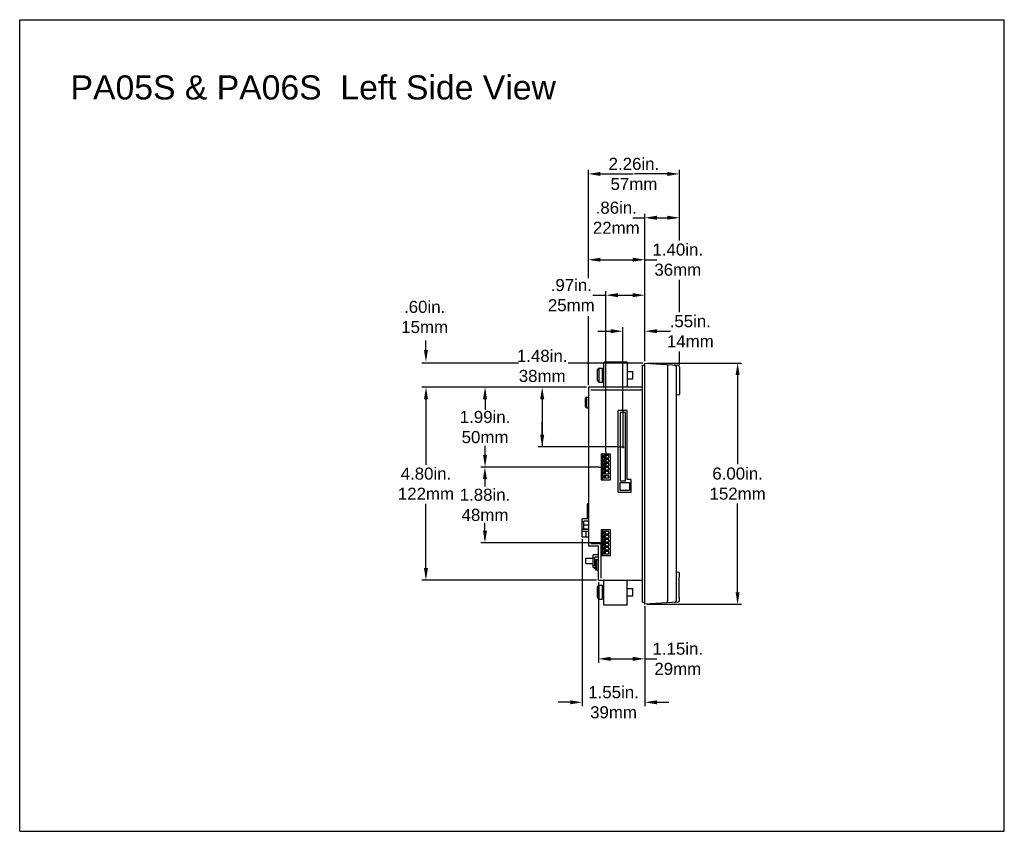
# Model space of a CAD drawing. Extents: x 71.9 to 121.4, y -23.3 to 40.1.
# Tile 7 of 17: x 96.9 to 121.4, y -2.6 to 17.5. Entities that reach past the tile are written whole.
import ezdxf

# ---------------------------------------------------------------- set-up
doc = ezdxf.new("R2010")
doc.units = 0
doc.header["$LTSCALE"] = 1.21
doc.header["$MEASUREMENT"] = 0
doc.layers.get('0').update_dxf_attribs({"linetype": 'CONTINUOUS'})
doc.layers.add('BEZ_10', color=7, linetype='CONTINUOUS')
doc.layers.add('DIM', color=7, linetype='CONTINUOUS')
doc.styles.add('ARIAL', font='ARIAL.TTF', dxfattribs={"height": 0.3})

msp = doc.modelspace()

# ---------------------------------------------------------------- linework, layer by layer
at = {"linetype": 'Continuous'}
for p, q in [((96.891, -2.641), (96.891, 17.547)), ((96.891, 17.547), (121.371, 17.547)), ((121.371, -2.641), (121.371, 17.547)), ((96.891, -2.641), (121.371, -2.641))]:
    msp.add_line(p, q, dxfattribs=at)
for p, q in [((111.031, 11.116), (111.031, 13.81)), ((111.331, 13.71), (112.146, 13.71)), ((112.994, 13.71), (112.179, 13.71)), ((113.294, 12.057), (113.294, 13.81)), ((112.138, 12.621), (112.438, 12.621)), ((112.433, 9.056), (112.433, 12.721)), ((112.533, 12.621), (113.194, 12.621)), ((111.131, 11.577), (112.333, 11.577)), ((112.433, 9.056), (112.433, 11.677)), ((112.433, 11.577), (112.733, 11.577)), ((113.294, 10.274), (113.294, 11.077)), ((111.466, 6.79), (111.466, 10.794)), ((111.139, 10.694), (111.439, 10.694)), ((111.566, 10.694), (112.333, 10.694)), ((111.031, 8.456), (111.031, 10.176)), ((111.264, 9.799), (111.64, 9.799)), ((111.887, 7.825), (111.887, 9.899)), ((112.728, 9.799), (112.828, 9.799)), ((112.828, 9.799), (113.07, 9.799)), ((106.992, 9.33), (106.992, 9.57)), ((113.294, 8.956), (113.294, 9.294)), ((109.29, 9.006), (106.892, 9.006)), ((112.383, 9.006), (110.526, 9.006)), ((112.483, 9.006), (114.841, 9.006)), ((114.741, 8.906), (114.741, 6.493)), ((110.981, 8.406), (106.892, 8.406)), ((106.992, 8.306), (106.992, 6.471)), ((108.461, 8.306), (108.461, 7.844)), ((109.882, 8.306), (109.882, 6.925)), ((111.887, 7.825), (111.887, 6.888)), ((109.882, 7.025), (109.882, 7.546)), ((108.461, 6.52), (108.461, 6.951)), ((111.769, 6.925), (109.782, 6.925)), ((111.769, 6.925), (111.916, 6.925)), ((111.466, 6.79), (111.466, 6.391)), ((111.301, 6.42), (108.36, 6.42)), ((111.301, 6.42), (111.484, 6.42)), ((108.46, 6.32), (108.46, 5.933)), ((106.992, 3.706), (106.992, 5.503)), ((114.741, 3.106), (114.741, 5.513)), ((108.46, 4.636), (108.46, 5.034)), ((111.531, 4.536), (108.36, 4.536)), ((110.879, 4.625), (110.879, 0.468)), ((111.232, 3.606), (106.892, 3.606)), ((111.282, 3.556), (111.282, 1.549)), ((112.433, 2.956), (112.433, 0.468)), ((112.483, 3.006), (114.841, 3.006)), ((111.382, 1.649), (112.333, 1.649)), ((112.433, 1.649), (112.733, 1.649)), ((110.579, 0.568), (110.279, 0.568)), ((112.733, 0.568), (113.033, 0.568))]:
    msp.add_line(p, q)
at = {"color": 7, "linetype": 'Continuous'}
for p, q in [((111.261, 8.574), (111.261, 8.838)), ((111.301, 8.534), (111.301, 8.878)), ((111.301, 8.878), (111.381, 8.878)), ((111.381, 8.534), (111.381, 8.878)), ((111.411, 8.416), (111.411, 9.016)), ((111.993, 9.026), (111.421, 9.026)), ((111.993, 9.026), (111.993, 8.406)), ((112.378, 3.061), (112.378, 8.951)), ((112.378, 8.951), (112.433, 8.951)), ((111.381, 8.798), (111.411, 8.798)), ((111.381, 8.614), (111.411, 8.614)), ((111.993, 8.798), (112.136, 8.798)), ((111.993, 8.614), (112.136, 8.614)), ((112.136, 8.614), (112.136, 8.798)), ((111.031, 8.406), (111.031, 4.456)), ((112.378, 8.406), (111.031, 8.406)), ((111.093, 8.344), (111.093, 8.342)), ((111.093, 8.344), (112.378, 8.344)), ((111.093, 8.342), (112.378, 8.342)), ((111.301, 8.534), (111.381, 8.534)), ((111.584, 8.342), (111.584, 8.344)), ((111.663, 8.344), (111.663, 8.342)), ((111.668, 8.344), (111.668, 8.342)), ((111.811, 8.342), (111.811, 8.344)), ((111.89, 8.344), (111.89, 8.342)), ((111.895, 8.344), (111.895, 8.342)), ((110.955, 7.929), (110.955, 8.123)), ((110.99, 7.894), (110.99, 8.158)), ((110.99, 8.158), (111.031, 8.158)), ((110.99, 7.894), (111.031, 7.894)), ((111.771, 5.795), (111.771, 7.826)), ((111.991, 7.826), (111.771, 7.826)), ((111.819, 7.775), (111.819, 6.075)), ((111.954, 7.775), (111.819, 7.775)), ((111.954, 6.075), (111.954, 7.775)), ((111.991, 6.106), (111.991, 7.826)), ((111.581, 6.74), (111.351, 6.74)), ((111.351, 6.74), (111.351, 6.1)), ((111.382, 6.74), (111.382, 6.1)), ((111.412, 6.705), (111.412, 6.65)), ((111.537, 6.705), (111.412, 6.705)), ((111.412, 6.65), (111.537, 6.65)), ((111.417, 6.7), (111.417, 6.655)), ((111.452, 6.7), (111.417, 6.7)), ((111.417, 6.655), (111.452, 6.655)), ((111.452, 6.655), (111.452, 6.7)), ((111.537, 6.65), (111.537, 6.705)), ((111.581, 6.1), (111.581, 6.74)), ((111.412, 6.605), (111.412, 6.55)), ((111.537, 6.605), (111.412, 6.605)), ((111.412, 6.55), (111.537, 6.55)), ((111.412, 6.505), (111.412, 6.45)), ((111.537, 6.505), (111.412, 6.505)), ((111.412, 6.45), (111.537, 6.45)), ((111.412, 6.405), (111.412, 6.35)), ((111.537, 6.405), (111.412, 6.405)), ((111.417, 6.6), (111.417, 6.555)), ((111.452, 6.6), (111.417, 6.6)), ((111.417, 6.555), (111.452, 6.555)), ((111.417, 6.5), (111.417, 6.455)), ((111.452, 6.5), (111.417, 6.5)), ((111.417, 6.455), (111.452, 6.455)), ((111.417, 6.4), (111.417, 6.355)), ((111.452, 6.4), (111.417, 6.4)), ((111.452, 6.555), (111.452, 6.6)), ((111.452, 6.455), (111.452, 6.5)), ((111.452, 6.355), (111.452, 6.4)), ((111.537, 6.55), (111.537, 6.605)), ((111.537, 6.45), (111.537, 6.505)), ((111.537, 6.35), (111.537, 6.405)), ((111.412, 6.35), (111.537, 6.35)), ((111.412, 6.305), (111.412, 6.25)), ((111.537, 6.305), (111.412, 6.305)), ((111.412, 6.25), (111.537, 6.25)), ((111.412, 6.205), (111.412, 6.15)), ((111.537, 6.205), (111.412, 6.205)), ((111.412, 6.15), (111.537, 6.15)), ((111.417, 6.355), (111.452, 6.355)), ((111.417, 6.3), (111.417, 6.255)), ((111.452, 6.3), (111.417, 6.3)), ((111.417, 6.255), (111.452, 6.255)), ((111.417, 6.2), (111.417, 6.155)), ((111.452, 6.2), (111.417, 6.2)), ((111.417, 6.155), (111.452, 6.155)), ((111.452, 6.255), (111.452, 6.3)), ((111.452, 6.155), (111.452, 6.2)), ((111.537, 6.25), (111.537, 6.305)), ((111.537, 6.15), (111.537, 6.205)), ((111.351, 6.1), (111.581, 6.1)), ((111.815, 6.036), (112.055, 6.036)), ((111.815, 6.036), (111.815, 5.843)), ((111.819, 6.075), (111.954, 6.075)), ((112.09, 6.106), (111.991, 6.106)), ((112.055, 6.036), (112.055, 5.843)), ((112.09, 5.795), (112.09, 6.106)), ((111.771, 5.795), (112.09, 5.795)), ((111.815, 5.843), (112.055, 5.843)), ((111.01, 5.128), (111.01, 5.502)), ((111.031, 5.502), (111.01, 5.502)), ((111.031, 5.128), (110.878, 5.128)), ((110.878, 4.817), (110.878, 5.128)), ((110.921, 5.058), (110.878, 5.058)), ((111.031, 5.072), (110.921, 5.072)), ((110.921, 4.872), (110.921, 5.072)), ((111.031, 4.972), (110.921, 4.972)), ((111.031, 4.867), (110.878, 4.867)), ((111.031, 4.817), (110.878, 4.817)), ((110.879, 4.675), (110.879, 4.817)), ((111.031, 4.675), (110.879, 4.675)), ((111.031, 4.872), (110.921, 4.872)), ((110.974, 4.675), (110.974, 4.817)), ((111.581, 4.856), (111.351, 4.856)), ((111.351, 4.856), (111.351, 4.216)), ((111.381, 4.856), (111.381, 4.725)), ((111.382, 4.856), (111.382, 4.216)), ((111.537, 4.815), (111.412, 4.815)), ((111.412, 4.815), (111.412, 4.76)), ((111.412, 4.76), (111.537, 4.76)), ((111.537, 4.715), (111.412, 4.715)), ((111.412, 4.715), (111.412, 4.66)), ((111.412, 4.66), (111.537, 4.66)), ((111.452, 4.81), (111.417, 4.81)), ((111.417, 4.81), (111.417, 4.765)), ((111.417, 4.765), (111.452, 4.765)), ((111.452, 4.71), (111.417, 4.71)), ((111.417, 4.71), (111.417, 4.665)), ((111.417, 4.665), (111.452, 4.665)), ((111.452, 4.765), (111.452, 4.81)), ((111.452, 4.665), (111.452, 4.71)), ((111.537, 4.76), (111.537, 4.815)), ((111.537, 4.66), (111.537, 4.715)), ((111.581, 4.216), (111.581, 4.856)), ((111.031, 4.456), (111.282, 4.456)), ((111.093, 4.52), (111.346, 4.52)), ((111.093, 4.52), (111.093, 4.518)), ((111.093, 4.518), (111.344, 4.518)), ((111.282, 3.606), (111.282, 4.456)), ((111.344, 4.518), (111.344, 3.668)), ((111.346, 3.668), (111.346, 4.52)), ((111.537, 4.615), (111.412, 4.615)), ((111.412, 4.615), (111.412, 4.56)), ((111.412, 4.56), (111.537, 4.56)), ((111.537, 4.515), (111.412, 4.515)), ((111.412, 4.515), (111.412, 4.46)), ((111.412, 4.46), (111.537, 4.46)), ((111.537, 4.415), (111.412, 4.415)), ((111.412, 4.415), (111.412, 4.36)), ((111.452, 4.61), (111.417, 4.61)), ((111.417, 4.61), (111.417, 4.565)), ((111.417, 4.565), (111.452, 4.565)), ((111.452, 4.51), (111.417, 4.51)), ((111.417, 4.51), (111.417, 4.465)), ((111.417, 4.465), (111.452, 4.465)), ((111.452, 4.41), (111.417, 4.41)), ((111.417, 4.41), (111.417, 4.365)), ((111.452, 4.565), (111.452, 4.61)), ((111.452, 4.465), (111.452, 4.51)), ((111.452, 4.365), (111.452, 4.41)), ((111.537, 4.56), (111.537, 4.615)), ((111.537, 4.46), (111.537, 4.515)), ((111.537, 4.36), (111.537, 4.415)), ((111.282, 4.235), (111.15, 4.235)), ((111.15, 3.924), (111.15, 4.235)), ((111.193, 4.165), (111.15, 4.165)), ((111.282, 4.179), (111.193, 4.179)), ((111.193, 3.979), (111.193, 4.179)), ((111.344, 4.367), (111.346, 4.367)), ((111.346, 4.235), (111.344, 4.235)), ((111.346, 4.179), (111.344, 4.179)), ((111.351, 4.216), (111.581, 4.216)), ((111.381, 4.406), (111.382, 4.406)), ((111.381, 4.406), (111.381, 4.235)), ((111.412, 4.36), (111.537, 4.36)), ((111.537, 4.315), (111.412, 4.315)), ((111.412, 4.315), (111.412, 4.26)), ((111.412, 4.26), (111.537, 4.26)), ((111.417, 4.365), (111.452, 4.365)), ((111.452, 4.31), (111.417, 4.31)), ((111.417, 4.31), (111.417, 4.265)), ((111.417, 4.265), (111.452, 4.265)), ((111.452, 4.265), (111.452, 4.31)), ((111.537, 4.26), (111.537, 4.315)), ((110.969, 4.152), (111.15, 4.152)), ((110.969, 4.021), (110.969, 4.152)), ((110.969, 4.021), (111.15, 4.021)), ((111.206, 3.974), (111.15, 3.974)), ((111.206, 3.924), (111.15, 3.924)), ((111.183, 3.895), (111.183, 3.924)), ((111.206, 4.079), (111.193, 4.079)), ((111.206, 3.979), (111.193, 3.979)), ((111.206, 3.889), (111.206, 4.083)), ((111.241, 4.118), (111.282, 4.118)), ((111.241, 3.854), (111.241, 4.118)), ((111.346, 4.079), (111.344, 4.079)), ((111.344, 4.052), (111.346, 4.052)), ((111.344, 3.92), (111.346, 3.92)), ((111.206, 3.895), (111.183, 3.895)), ((111.241, 3.854), (111.282, 3.854)), ((111.344, 3.894), (111.346, 3.894)), ((111.346, 3.885), (111.344, 3.885)), ((111.261, 3.174), (111.261, 3.438)), ((111.282, 3.606), (112.378, 3.606)), ((111.301, 3.478), (111.381, 3.478)), ((111.301, 3.134), (111.301, 3.478)), ((111.344, 3.668), (111.346, 3.668)), ((111.381, 3.134), (111.381, 3.478)), ((111.411, 2.996), (111.411, 3.596)), ((111.993, 2.986), (111.993, 3.606)), ((111.381, 3.398), (111.411, 3.398)), ((111.381, 3.214), (111.411, 3.214)), ((111.993, 3.398), (112.136, 3.398)), ((111.993, 3.214), (112.136, 3.214)), ((112.136, 3.214), (112.136, 3.398)), ((111.301, 3.134), (111.381, 3.134)), ((111.993, 2.986), (111.421, 2.986)), ((112.378, 3.061), (112.433, 3.061))]:
    msp.add_line(p, q, dxfattribs=at)
for centre, radius, start, end in [((111.301, 8.838), 0.0403, 90, 180), ((111.421, 9.016), 0.01, 90, 180), ((111.301, 8.574), 0.0403, 180, 270), ((111.421, 8.416), 0.01, 180, 270), ((110.99, 8.123), 0.035, 90, 180), ((110.99, 7.929), 0.035, 180, 270), ((111.241, 4.083), 0.035, 90, 180), ((111.241, 3.889), 0.035, 180, 270), ((111.301, 3.438), 0.0403, 90, 180), ((111.421, 3.596), 0.01, 90, 180), ((111.301, 3.174), 0.0403, 180, 270), ((111.421, 2.996), 0.01, 180, 270)]:
    msp.add_arc(centre, radius, start, end, dxfattribs=at)
for points in [[(111.331, 13.76), (111.331, 13.66), (111.031, 13.71)], [(112.994, 13.76), (112.994, 13.66), (113.294, 13.71)], [(112.733, 12.671), (112.733, 12.571), (112.433, 12.621)], [(112.994, 12.671), (112.994, 12.571), (113.294, 12.621)], [(111.331, 11.627), (111.331, 11.527), (111.031, 11.577)], [(112.133, 11.627), (112.133, 11.527), (112.433, 11.577)], [(111.766, 10.744), (111.766, 10.644), (111.466, 10.694)], [(112.133, 10.744), (112.133, 10.644), (112.433, 10.694)], [(111.585, 9.849), (111.585, 9.749), (111.885, 9.799)], [(112.733, 9.849), (112.733, 9.749), (112.433, 9.799)], [(106.942, 9.33), (107.042, 9.33), (106.992, 9.03)], [(114.691, 8.706), (114.791, 8.706), (114.741, 9.006)], [(106.942, 8.106), (107.042, 8.106), (106.992, 8.406)], [(108.411, 8.106), (108.511, 8.106), (108.461, 8.406)], [(109.832, 8.106), (109.932, 8.106), (109.882, 8.406)], [(109.832, 7.225), (109.932, 7.225), (109.882, 6.925)], [(108.411, 6.72), (108.511, 6.72), (108.461, 6.42)], [(108.408, 6.12), (108.508, 6.12), (108.458, 6.42)], [(108.41, 4.836), (108.51, 4.836), (108.46, 4.536)], [(106.942, 3.906), (107.042, 3.906), (106.992, 3.606)], [(114.691, 3.306), (114.791, 3.306), (114.741, 3.006)], [(111.582, 1.699), (111.582, 1.599), (111.282, 1.649)], [(112.133, 1.699), (112.133, 1.599), (112.433, 1.649)], [(110.579, 0.618), (110.579, 0.518), (110.879, 0.568)], [(112.733, 0.618), (112.733, 0.518), (112.433, 0.568)]]:
    msp.add_solid(points)
at = {"layer": 'BEZ_10', "color": 7, "linetype": 'Continuous'}
for p, q in [((112.433, 3.006), (112.433, 9.006)), ((112.433, 9.006), (113.247, 8.956)), ((112.994, 8.922), (112.994, 3.09)), ((113.213, 8.911), (113.213, 3.101)), ((113.294, 8.907), (113.294, 8.229)), ((113.281, 8.214), (113.213, 8.208)), ((113.281, 3.798), (113.213, 3.804)), ((113.288, 3.686), (113.294, 3.686)), ((113.294, 3.686), (113.294, 3.783)), ((113.287, 3.204), (113.287, 3.66)), ((113.247, 3.056), (112.433, 3.006)), ((113.178, 3.053), (113.166, 3.051)), ((113.189, 3.059), (113.178, 3.053)), ((113.199, 3.067), (113.189, 3.059)), ((113.206, 3.077), (113.199, 3.067)), ((113.211, 3.088), (113.206, 3.077)), ((113.213, 3.101), (113.211, 3.088)), ((113.288, 3.178), (113.294, 3.178)), ((113.294, 3.106), (113.294, 3.178))]:
    msp.add_line(p, q, dxfattribs=at)
for points in [[(112.991, 8.972), (112.993, 8.97), (112.994, 8.965), (112.995, 8.957), (112.995, 8.947), (112.995, 8.935), (112.994, 8.922)], [(113.287, 3.66), (113.287, 3.665), (113.287, 3.67), (113.287, 3.675), (113.287, 3.679), (113.288, 3.682), (113.288, 3.684), (113.288, 3.686), (113.288, 3.686)], [(113.288, 3.178), (113.288, 3.179), (113.288, 3.18), (113.288, 3.182), (113.287, 3.186), (113.287, 3.19), (113.287, 3.194), (113.287, 3.199), (113.287, 3.204)], [(112.991, 3.04), (112.993, 3.042), (112.994, 3.047), (112.995, 3.055), (112.995, 3.065), (112.995, 3.077), (112.994, 3.09)]]:
    msp.add_lwpolyline(points, dxfattribs=at)
for centre, radius, start, end in [((113.163, 8.911), 0.05, 0, 86.5), ((113.244, 8.906), 0.05, 0, 86.5), ((113.279, 8.229), 0.015, 275, 0), ((113.279, 3.783), 0.015, 0, 85), ((113.163, 3.101), 0.05, 273.5, 360), ((113.244, 3.106), 0.05, 273.5, 360)]:
    msp.add_arc(centre, radius, start, end, dxfattribs=at)

# ---------------------------------------------------------------- texts
at = {"char_height": 0.3, "attachment_point": 5, "style": 'ARIAL'}
for s, insert in [('2.26in.\\P57mm', (112.163, 13.71)), ('.86in.\\P22mm', (111.724, 12.621)), ('1.40in.\\P36mm', (113.253, 11.577)), ('.97in.\\P25mm', (110.606, 10.694)), ('.60in.\\P15mm', (106.96, 10.152)), ('.55in.\\P14mm', (113.565, 9.799)), ('1.48in.\\P38mm', (109.882, 8.934)), ('1.99in.\\P50mm', (108.461, 7.413)), ('4.80in.\\P122mm', (106.992, 6.006)), ('6.00in.\\P152mm', (114.741, 6.006)), ('1.88in.\\P48mm', (108.46, 5.478)), ('1.15in.\\P29mm', (113.253, 1.649)), ('1.55in.\\P39mm', (111.656, 0.568))]:
    msp.add_mtext(s, dxfattribs=dict(at, insert=insert))
at = {"layer": 'DIM', "insert": (104.189, 15.858), "char_height": 0.6, "attachment_point": 5}
msp.add_mtext('{\\fArial|b0|i0|c0|p34;PA05S & PA06S  Left Side View}', dxfattribs=at)

doc.saveas('drawing.dxf')
